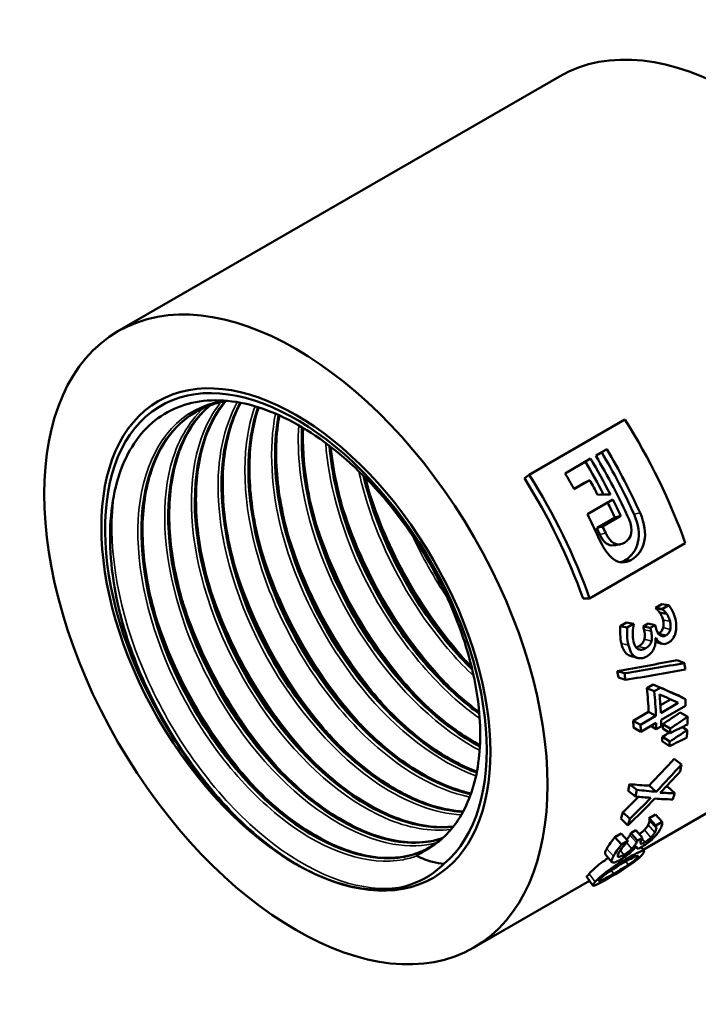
# Model space of a CAD drawing. Header units: millimetres. Extents: x -134 to 755, y -69 to 356.
# Tile 8 of 18: x 118 to 150, y 117 to 164. Entities that reach past the tile are written whole.
import ezdxf

# ---------------------------------------------------------------- set-up
doc = ezdxf.new("R2010")
doc.units = ezdxf.units.MM
doc.layers.add('Видимые тонкие (ГОСТ)', color=7, linetype='Continuous', lineweight=35)
doc.layers.add('Видимый контур (ГОСТ)', color=7, linetype='Continuous', lineweight=50)

msp = doc.modelspace()

# ---------------------------------------------------------------- linework, layer by layer
at = {"layer": 'Видимые тонкие (ГОСТ)'}
for p, q in [((147.084, 140.463), (147.373, 140.532)), ((145.433, 139.496), (145.722, 139.564)), ((146.648, 138.257), (146.956, 138.279)), ((148.476, 135.392), (148.814, 135.317)), ((147.564, 134.918), (147.902, 134.845)), ((148.484, 135.021), (148.824, 134.936)), ((147.58, 134.461), (147.92, 134.375)), ((148.281, 134.742), (148.622, 134.653)), ((146.477, 134.253), (146.815, 134.178)), ((147.301, 134.117), (147.643, 134.026)), ((146.821, 133.694), (147.163, 133.6)), ((147.769, 125.54), (148.086, 125.176)), ((146.884, 125.048), (147.202, 124.686)), ((147.585, 125.3), (147.898, 124.93)), ((146.717, 124.687), (146.974, 124.384)), ((147.469, 124.875), (147.61, 124.707)), ((145.777, 124.395), (146.095, 124.032)), ((146.427, 124.31), (146.6, 124.103)), ((146.647, 124.005), (146.72, 123.912)), ((147.165, 124.029), (147.222, 123.952)), ((146.697, 123.784), (146.812, 123.622)), ((144.924, 123.192), (145.217, 122.794)), ((145.989, 123.36), (146.106, 123.194)), ((145.45, 122.926), (145.496, 122.862))]:
    msp.add_line(p, q, dxfattribs=at)
for points, knots in [([(127.338, 145.927), (126.713, 145.819), (126.137, 145.595), (125.631, 145.254), (124.144, 144.252), (123.277, 142.252), (123.242, 139.765), (123.208, 137.38), (123.937, 134.573), (125.241, 132.011), (126.539, 129.461), (128.396, 127.176), (130.355, 125.698), (132.316, 124.218), (134.362, 123.557), (135.992, 123.867), (136.216, 123.909), (136.431, 123.969), (136.639, 124.046)], [69.686057, 69.686057, 69.686057, 69.686057, 69.941748, 69.941748, 69.941748, 70.693378, 70.693378, 70.693378, 71.414123, 71.414123, 71.414123, 72.13178, 72.13178, 72.13178, 72.849788, 72.849788, 72.849788, 72.948266, 72.948266, 72.948266, 72.948266]), ([(127.24, 145.856), (127.05, 145.626), (126.878, 145.375), (126.724, 145.101), (125.803, 143.462), (125.571, 141.057), (126.072, 138.456), (126.573, 135.858), (127.802, 133.086), (129.451, 130.8), (131.1, 128.514), (133.155, 126.733), (135.112, 125.875), (136.231, 125.385), (137.312, 125.199), (138.271, 125.312)], [57.555046, 57.555046, 57.555046, 57.555046, 57.675056, 57.675056, 57.675056, 58.394169, 58.394169, 58.394169, 59.112904, 59.112904, 59.112904, 59.831279, 59.831279, 59.831279, 60.241881, 60.241881, 60.241881, 60.241881]), ([(128.019, 145.85), (127.359, 144.673), (127.035, 143.117), (127.102, 141.361), (127.195, 138.902), (128.053, 136.074), (129.456, 133.554), (130.858, 131.037), (132.791, 128.85), (134.776, 127.517), (136.149, 126.594), (137.539, 126.085), (138.779, 126.025)], [51.39016, 51.39016, 51.39016, 51.39016, 51.906212, 51.906212, 51.906212, 52.629048, 52.629048, 52.629048, 53.35135, 53.35135, 53.35135, 53.851114, 53.851114, 53.851114, 53.851114]), ([(126.387, 145.566), (125.659, 144.886), (125.117, 143.937), (124.815, 142.777), (124.286, 140.746), (124.5, 138.088), (125.393, 135.436), (126.285, 132.788), (127.847, 130.17), (129.691, 128.203), (131.533, 126.239), (133.64, 124.942), (135.496, 124.616), (136.258, 124.482), (136.976, 124.513), (137.621, 124.697)], [63.753153, 63.753153, 63.753153, 63.753153, 64.164385, 64.164385, 64.164385, 64.884832, 64.884832, 64.884832, 65.60442, 65.60442, 65.60442, 66.323223, 66.323223, 66.323223, 66.618701, 66.618701, 66.618701, 66.618701]), ([(128.872, 145.652), (128.719, 145.235), (128.6, 144.785), (128.518, 144.306), (128.149, 142.152), (128.53, 139.438), (129.556, 136.806), (130.583, 134.175), (132.246, 131.649), (134.137, 129.825), (135.774, 128.246), (137.569, 127.206), (139.187, 126.872)], [45.234794, 45.234794, 45.234794, 45.234794, 45.39447, 45.39447, 45.39447, 46.112816, 46.112816, 46.112816, 46.83099, 46.83099, 46.83099, 47.452928, 47.452928, 47.452928, 47.452928]), ([(129.853, 145.3), (129.526, 143.658), (129.631, 141.674), (130.164, 139.628), (130.851, 136.99), (132.244, 134.272), (133.996, 132.121), (135.664, 130.074), (137.643, 128.557), (139.489, 127.89)], [39.082737, 39.082737, 39.082737, 39.082737, 39.640938, 39.640938, 39.640938, 40.360831, 40.360831, 40.360831, 41.046206, 41.046206, 41.046206, 41.046206]), ([(130.971, 144.741), (130.927, 144.062), (130.946, 143.343), (131.029, 142.598), (131.314, 140.057), (132.353, 137.237), (133.882, 134.811), (135.411, 132.387), (137.416, 130.378), (139.401, 129.265), (139.489, 129.215), (139.577, 129.168), (139.664, 129.122)], [32.940061, 32.940061, 32.940061, 32.940061, 33.151654, 33.151654, 33.151654, 33.873654, 33.873654, 33.873654, 34.595401, 34.595401, 34.595401, 34.627331, 34.627331, 34.627331, 34.627331]), ([(132.265, 143.894), (132.406, 141.989), (132.969, 139.896), (133.886, 137.909), (135.093, 135.296), (136.902, 132.89), (138.86, 131.27), (139.127, 131.05), (139.397, 130.844), (139.667, 130.653)], [26.815453, 26.815453, 26.815453, 26.815453, 27.365921, 27.365921, 27.365921, 28.09013, 28.09013, 28.09013, 28.188805, 28.188805, 28.188805, 28.188805]), ([(133.854, 142.54), (133.951, 142.088), (134.069, 141.632), (134.207, 141.174), (135.007, 138.532), (136.491, 135.872), (138.291, 133.822), (138.644, 133.421), (139.008, 133.043), (139.38, 132.692)], [20.728538, 20.728538, 20.728538, 20.728538, 20.8529472, 20.8529472, 20.8529472, 21.5709377, 21.5709377, 21.5709377, 21.7116779, 21.7116779, 21.7116779, 21.7116779]), ([(134.227, 142.026), (134.652, 140.545), (135.264, 139.049), (136.034, 137.636), (136.94, 135.972), (138.059, 134.431), (139.28, 133.138)], [14.5428986, 14.5428986, 14.5428986, 14.5428986, 14.9105382, 14.9105382, 14.9105382, 15.3434033, 15.3434033, 15.3434033, 15.3434033]), ([(122.101, 141.444), (122.084, 141.324), (122.069, 141.201), (122.056, 141.078), (121.8, 138.665), (122.338, 135.716), (123.536, 132.904), (124.729, 130.104), (126.566, 127.463), (128.615, 125.579), (130.666, 123.693), (132.912, 122.58), (134.828, 122.489), (135.261, 122.468), (135.677, 122.498), (136.071, 122.578)], [70.554047, 70.554047, 70.554047, 70.554047, 70.590168, 70.590168, 70.590168, 71.294466, 71.294466, 71.294466, 71.995783, 71.995783, 71.995783, 72.697676, 72.697676, 72.697676, 72.856152, 72.856152, 72.856152, 72.856152]), ([(132.943, 141.285), (133.407, 139.667), (134.096, 138.032), (134.967, 136.505), (135.865, 134.931), (136.951, 133.48), (138.127, 132.261)], [20.8260839, 20.8260839, 20.8260839, 20.8260839, 21.2276827, 21.2276827, 21.2276827, 21.6419842, 21.6419842, 21.6419842, 21.6419842]), ([(131.658, 140.543), (132.21, 138.627), (133.079, 136.685), (134.183, 134.929), (134.972, 133.674), (135.877, 132.519), (136.842, 131.52)], [27.1092692, 27.1092692, 27.1092692, 27.1092692, 27.5851639, 27.5851639, 27.5851639, 27.9251695, 27.9251695, 27.9251695, 27.9251695]), ([(130.372, 139.802), (131.011, 137.585), (132.08, 135.334), (133.435, 133.375), (134.087, 132.43), (134.804, 131.557), (135.558, 130.778)], [33.3924545, 33.3924545, 33.3924545, 33.3924545, 33.9430608, 33.9430608, 33.9430608, 34.2083548, 34.2083548, 34.2083548, 34.2083548]), ([(129.087, 139.061), (129.789, 136.622), (131.018, 134.143), (132.566, 132.053), (133.102, 131.328), (133.676, 130.652), (134.273, 130.036)], [39.6756398, 39.6756398, 39.6756398, 39.6756398, 40.2814218, 40.2814218, 40.2814218, 40.4915401, 40.4915401, 40.4915401, 40.4915401]), ([(127.802, 138.319), (128.548, 135.723), (129.896, 133.083), (131.583, 130.913), (132.031, 130.337), (132.502, 129.795), (132.989, 129.294)], [45.9588251, 45.9588251, 45.9588251, 45.9588251, 46.6035467, 46.6035467, 46.6035467, 46.7747254, 46.7747254, 46.7747254, 46.7747254]), ([(126.517, 137.577), (126.544, 137.485), (126.571, 137.392), (126.599, 137.299), (127.459, 134.453), (129.044, 131.582), (130.976, 129.346), (131.214, 129.07), (131.457, 128.805), (131.704, 128.55)], [52.2420104, 52.2420104, 52.2420104, 52.2420104, 52.2650437, 52.2650437, 52.2650437, 52.9710011, 52.9710011, 52.9710011, 53.0579107, 53.0579107, 53.0579107, 53.0579107]), ([(125.234, 136.836), (125.322, 136.526), (125.419, 136.215), (125.525, 135.904), (126.485, 133.072), (128.144, 130.271), (130.109, 128.137), (130.212, 128.025), (130.315, 127.915), (130.42, 127.808)], [58.5251957, 58.5251957, 58.5251957, 58.5251957, 58.6022634, 58.6022634, 58.6022634, 59.3043916, 59.3043916, 59.3043916, 59.341096, 59.341096, 59.341096, 59.341096]), ([(122.336, 135.918), (122.652, 134.658), (123.107, 133.377), (123.687, 132.134), (124.991, 129.342), (126.916, 126.768), (129.01, 124.997), (129.842, 124.292), (130.699, 123.711), (131.547, 123.277)], [71.040314, 71.040314, 71.040314, 71.040314, 71.352458, 71.352458, 71.352458, 72.054106, 72.054106, 72.054106, 72.333073, 72.333073, 72.333073, 72.333073]), ([(123.951, 136.094), (124.107, 135.545), (124.29, 134.993), (124.498, 134.445), (125.537, 131.712), (127.207, 129.065), (129.135, 127.066)], [64.808381, 64.808381, 64.808381, 64.808381, 64.9448304, 64.9448304, 64.9448304, 65.6242813, 65.6242813, 65.6242813, 65.6242813])]:
    msp.add_open_spline(points, degree=3, knots=knots, dxfattribs=at)
msp.add_open_spline([(136.43, 139.457), (136.905, 138.416), (137.472, 137.404), (138.109, 136.463)], degree=3, dxfattribs=at)
at = {"layer": 'Видимый контур (ГОСТ)'}
for p, q in [((122.283, 149.26), (143.496, 161.508)), ((142.044, 142.368), (146.641, 145.022)), ((145.242, 143.283), (145.775, 143.59)), ((145.531, 143.435), (145.248, 143.272)), ((145.531, 143.435), (145.775, 143.59)), ((143.767, 142.431), (144.993, 143.139)), ((144.749, 142.983), (143.774, 142.42)), ((144.749, 142.983), (144.993, 143.139)), ((141.813, 142.194), (142.044, 142.368)), ((144.2, 141.682), (144.698, 141.97)), ((144.955, 142.103), (144.206, 141.671)), ((144.698, 141.97), (144.955, 142.103)), ((144.843, 140.469), (146.068, 141.176)), ((145.29, 139.809), (146.163, 140.313)), ((146.448, 140.39), (145.575, 139.886)), ((146.163, 140.313), (146.448, 140.39)), ((145.29, 139.809), (145.575, 139.886)), ((149.548, 139.076), (144.951, 136.422)), ((144.637, 136.417), (144.951, 136.422)), ((148.118, 135.973), (148.423, 136.149)), ((148.118, 135.973), (148.451, 135.918)), ((148.123, 135.95), (148.457, 135.895)), ((148.423, 136.149), (148.756, 136.094)), ((148.451, 135.918), (148.756, 136.094)), ((148.314, 135.747), (148.649, 135.683)), ((146.423, 135.082), (146.728, 135.258)), ((146.423, 135.082), (146.755, 135.029)), ((146.728, 135.258), (147.061, 135.205)), ((146.755, 135.029), (147.061, 135.205)), ((147.527, 135.074), (147.767, 135.212)), ((147.527, 135.074), (147.864, 135.005)), ((147.767, 135.212), (148.103, 135.143)), ((147.864, 135.005), (148.103, 135.143)), ((148.14, 134.528), (148.119, 134.516)), ((149.158, 133.453), (149.507, 133.316)), ((146.277, 132.928), (146.621, 132.822)), ((146.33, 132.622), (146.676, 132.507)), ((147.702, 132.108), (148.006, 132.284)), ((147.702, 132.108), (148.053, 131.957)), ((148.006, 132.284), (148.356, 132.133)), ((148.053, 131.957), (148.356, 132.133)), ((147.517, 124.338), (160.596, 131.89)), ((148.351, 131.292), (148.835, 131.572)), ((149.2, 131.768), (149.554, 131.583)), ((149.212, 131.401), (148.371, 130.915)), ((149.563, 131.262), (148.381, 130.58)), ((147.045, 130.538), (147.785, 130.966)), ((147.398, 130.354), (148.138, 130.781)), ((147.785, 130.966), (148.138, 130.781)), ((149.308, 130.939), (149.662, 130.729)), ((147.045, 130.538), (147.398, 130.354)), ((147.055, 130.212), (147.408, 130.018)), ((148.149, 130.445), (147.408, 130.018)), ((147.883, 130.292), (148.153, 130.138)), ((148.385, 130.272), (148.153, 130.138)), ((148.463, 130.167), (148.817, 129.948)), ((148.469, 130.383), (148.822, 130.171)), ((149.413, 130.241), (149.641, 130.094)), ((148.445, 129.768), (148.798, 129.538)), ((148.431, 129.557), (148.784, 129.321)), ((149.019, 128.718), (149.367, 128.444)), ((146.868, 127.495), (147.216, 127.222)), ((147.806, 127.424), (148.15, 127.13)), ((148.7, 127.37), (149.038, 127.057)), ((146.809, 127.179), (147.155, 126.896)), ((146.55, 126.144), (146.889, 125.831)), ((147.808, 125.865), (148.113, 126.041)), ((148.113, 126.041), (148.437, 125.691)), ((146.451, 125.839), (146.787, 125.517)), ((147.801, 125.85), (148.124, 125.499)), ((147.808, 125.865), (148.132, 125.514)), ((147.834, 125.746), (148.155, 125.39)), ((148.132, 125.514), (148.437, 125.691)), ((146.156, 124.947), (146.462, 125.123)), ((146.156, 124.947), (146.481, 124.598)), ((146.462, 125.123), (146.787, 124.774)), ((146.937, 125.145), (147.176, 125.283)), ((146.937, 125.145), (147.256, 124.785)), ((147.176, 125.283), (147.496, 124.923)), ((147.256, 124.785), (147.496, 124.923)), ((146.481, 124.598), (146.787, 124.774)), ((147.208, 124.527), (147.187, 124.515)), ((146.295, 124.032), (146.321, 124.001)), ((139.383, 119.642), (144.944, 122.853))]:
    msp.add_line(p, q, dxfattribs=at)
for centre, major_axis, start_param, end_param in [((152.046, 146.699), (-8.55, 14.809), 3.141593, 6.283185), ((130.833, 134.451), (-6.484, 11.23), 3.24455, 7.903908), ((138.488, 138.871), (8.8, -15.242), 1.261803, 1.64192), ((137.2, 138.127), (-8.55, 14.809), 4.540865, 4.737599), ((137.2, 138.127), (8.8, -15.242), 1.399272, 1.596006), ((136.417, 137.675), (-8.55, 14.809), 4.632342, 4.737599), ((136.417, 137.675), (8.8, -15.242), 1.484227, 1.596006), ((136.667, 137.819), (-8.8, 15.242), 4.540112, 4.737599), ((135.192, 136.968), (-8.8, 15.242), 4.687734, 4.737599), ((133.892, 136.217), (-8.55, 14.809), 4.403396, 4.783513), ((133.892, 136.217), (-8.8, 15.242), 4.403396, 4.783513), ((135.94, 137.4), (-8.8, 15.242), 4.642558, 4.687734), ((136.417, 137.675), (-8.55, 14.809), 4.560424, 4.607309), ((136.417, 137.675), (8.8, -15.242), 1.418832, 1.468712), ((135.192, 136.968), (-8.8, 15.242), 4.541916, 4.610305), ((135.544, 137.171), (-8.55, 14.809), 4.540112, 4.560424), ((135.544, 137.171), (8.8, -15.242), 1.398519, 1.418832), ((136.729, 137.856), (-8.55, 14.809), 4.26828, 4.269725), ((136.729, 137.856), (-8.8, 15.242), 4.26828, 4.269725), ((135.36, 137.065), (8.8, -15.242), 1.13131, 1.133043), ((136.017, 137.444), (-8.55, 14.809), 4.228124, 4.238236), ((136.017, 137.444), (-8.8, 15.242), 4.228124, 4.238236), ((136.256, 137.582), (8.8, -15.242), 1.088698, 1.096643), ((137.218, 138.138), (8.8, -15.242), 0.923742, 0.944253), ((134.499, 136.568), (-8.55, 14.809), 4.135102, 4.155324), ((134.499, 136.568), (-8.8, 15.242), 4.135102, 4.155324), ((135.708, 137.266), (-8.55, 14.809), 3.975201, 4.053923), ((135.708, 137.266), (-8.8, 15.242), 3.975201, 4.053923), ((135.94, 137.4), (-8.8, 15.242), 3.975201, 4.035145), ((137.122, 138.082), (8.8, -15.242), 0.810641, 0.832597), ((137.218, 138.138), (8.8, -15.242), 0.743618, 0.769763), ((134.967, 136.838), (-8.55, 14.809), 3.952234, 3.975201), ((134.967, 136.838), (-8.8, 15.242), 3.952234, 3.975201), ((135.708, 137.266), (-8.8, 15.242), 3.931, 3.952234), ((135.94, 137.4), (8.8, -15.242), 0.789408, 0.810641), ((136.38, 137.654), (-8.55, 14.809), 3.890411, 3.906156), ((136.38, 137.654), (-8.8, 15.242), 3.890411, 3.906156), ((136.38, 137.654), (-8.55, 14.809), 3.845344, 3.861089), ((137.218, 138.138), (8.8, -15.242), 0.698551, 0.724696), ((136.38, 137.654), (-8.8, 15.242), 3.845344, 3.861089), ((137.122, 138.082), (8.8, -15.242), 0.578517, 0.605673), ((134.967, 136.838), (-8.55, 14.809), 3.723432, 3.748999), ((134.967, 136.838), (-8.8, 15.242), 3.723432, 3.748999), ((137.122, 138.082), (8.8, -15.242), 0.46715, 0.492717), ((134.967, 136.838), (-8.55, 14.809), 3.608743, 3.635898), ((131.279, 134.709), (5.937, -10.284), 0.22016, 0.278907), ((134.967, 136.838), (-8.8, 15.242), 3.608743, 3.635898), ((136.729, 137.856), (8.55, -14.809), 0.371671, 0.373116), ((136.729, 137.856), (8.8, -15.242), 0.371671, 0.373116), ((136.017, 137.444), (8.55, -14.809), 0.331516, 0.341627), ((136.256, 137.582), (8.8, -15.242), 0.333682, 0.341627), ((135.36, 137.065), (8.8, -15.242), 0.376294, 0.378027), ((136.017, 137.444), (8.8, -15.242), 0.331516, 0.341627)]:
    msp.add_ellipse(centre, major_axis=major_axis, ratio=0.57735, start_param=start_param, end_param=end_param, dxfattribs=at)
for major_axis in [(-8.55, 14.809), (-6.61, 11.449), (-6.61, 11.449)]:
    msp.add_ellipse((130.833, 134.451), major_axis=major_axis, ratio=0.57735, dxfattribs=at)
for points, knots in [([(139.577, 131.56), (139.44, 132.579), (139.182, 133.643), (138.439, 135.793), (137.956, 136.869), (136.608, 139.29), (135.683, 140.582), (133.62, 142.85), (132.499, 143.801), (130.204, 145.228), (129.052, 145.686), (126.865, 146.04), (125.853, 145.928), (124.102, 145.134), (123.382, 144.457), (122.334, 142.615), (122.019, 141.465), (121.841, 138.834), (121.982, 137.376), (122.709, 134.337), (123.291, 132.785), (124.253, 130.906), (124.462, 130.525), (124.681, 130.152)], [-5.139007, -5.139007, -5.139007, -5.139007, -4.784116, -4.784116, -4.426963, -4.426963, -3.950766, -3.950766, -3.470646, -3.470646, -2.986603, -2.986603, -2.498638, -2.498638, -2.006751, -2.006751, -1.510943, -1.510943, -1.011215, -1.011215, -0.507567, -0.507567, -0.377114, -0.377114, -0.377114, -0.377114]), ([(127.439, 145.897), (127.416, 145.87), (127.393, 145.843), (127.371, 145.815), (126.251, 144.43), (125.778, 142.217), (126.054, 139.702), (126.329, 137.189), (127.349, 134.396), (128.856, 131.989), (130.363, 129.583), (132.343, 127.584), (134.308, 126.465), (135.75, 125.644), (137.175, 125.302), (138.394, 125.459)], [57.545773, 57.545773, 57.545773, 57.545773, 57.560291, 57.560291, 57.560291, 58.281022, 58.281022, 58.281022, 59.001361, 59.001361, 59.001361, 59.721328, 59.721328, 59.721328, 60.249779, 60.249779, 60.249779, 60.249779]), ([(138.4, 125.462), (136.978, 125.281), (135.273, 125.791), (133.593, 126.924), (131.632, 128.247), (129.723, 130.408), (128.336, 132.896), (126.949, 135.384), (126.098, 138.176), (125.998, 140.609), (125.907, 142.797), (126.426, 144.678), (127.447, 145.898)], [-53.965538, -53.965538, -53.965538, -53.965538, -53.349448, -53.349448, -53.349448, -52.629934, -52.629934, -52.629934, -51.910505, -51.910505, -51.910505, -51.263594, -51.263594, -51.263594, -51.263594]), ([(127.455, 145.9), (127.222, 145.621), (127.014, 145.306), (126.452, 144.216), (126.196, 143.31), (125.986, 141.328), (126.023, 140.232), (126.376, 137.978), (126.695, 136.793), (127.571, 134.477), (128.139, 133.318), (129.448, 131.168), (130.205, 130.152), (131.81, 128.389), (132.676, 127.62), (134.404, 126.421), (135.287, 125.976), (136.928, 125.464), (137.709, 125.381), (138.406, 125.467)], [0.216991, 0.216991, 0.216991, 0.216991, 0.395653, 0.395653, 0.780534, 0.780534, 1.15876, 1.15876, 1.536223, 1.536223, 1.91451, 1.91451, 2.293275, 2.293275, 2.671906, 2.671906, 3.049793, 3.049793, 3.416935, 3.416935, 3.416935, 3.416935]), ([(127.552, 145.916), (127.317, 145.88), (127.089, 145.828), (126.649, 145.69), (126.436, 145.603), (126.232, 145.5)], [3.4227417, 3.4227417, 3.4227417, 3.4227417, 3.5388938, 3.5388938, 3.6567192, 3.6567192, 3.6567192, 3.6567192]), ([(138.864, 126.168), (138.846, 126.169), (138.827, 126.17), (138.808, 126.171), (136.974, 126.274), (134.81, 127.416), (132.878, 129.314), (130.977, 131.182), (129.32, 133.764), (128.33, 136.428), (127.347, 139.073), (127.03, 141.775), (127.468, 143.881), (127.619, 144.605), (127.858, 145.256), (128.175, 145.82)], [-47.567727, -47.567727, -47.567727, -47.567727, -47.560078, -47.560078, -47.560078, -46.817367, -46.817367, -46.817367, -46.086262, -46.086262, -46.086262, -45.360463, -45.360463, -45.360463, -45.111088, -45.111088, -45.111088, -45.111088]), ([(128.169, 145.821), (127.681, 144.948), (127.377, 143.869), (127.288, 142.648), (127.12, 140.35), (127.717, 137.57), (128.922, 134.977), (130.125, 132.386), (131.923, 130.005), (133.867, 128.405), (135.547, 127.024), (137.322, 126.236), (138.86, 126.163)], [51.393046, 51.393046, 51.393046, 51.393046, 51.778024, 51.778024, 51.778024, 52.502587, 52.502587, 52.502587, 53.226601, 53.226601, 53.226601, 53.852002, 53.852002, 53.852002, 53.852002]), ([(128.184, 145.823), (128.162, 145.783), (128.141, 145.743), (127.736, 144.958), (127.48, 144.051), (127.27, 142.069), (127.308, 140.973), (127.661, 138.72), (127.98, 137.534), (128.855, 135.218), (129.423, 134.059), (130.732, 131.91), (131.489, 130.894), (133.094, 129.13), (133.961, 128.361), (135.688, 127.162), (136.571, 126.717), (137.909, 126.3), (138.403, 126.209), (138.872, 126.183)], [0.374541, 0.374541, 0.374541, 0.374541, 0.395653, 0.395653, 0.780534, 0.780534, 1.15876, 1.15876, 1.536223, 1.536223, 1.91451, 1.91451, 2.293275, 2.293275, 2.671906, 2.671906, 3.049793, 3.049793, 3.279048, 3.279048, 3.279048, 3.279048]), ([(137.264, 124.461), (136.419, 123.978), (135.384, 123.823), (134.25, 124.033), (132.399, 124.375), (130.3, 125.687), (128.473, 127.659), (126.647, 129.631), (125.108, 132.246), (124.241, 134.88), (123.373, 137.514), (123.185, 140.143), (123.732, 142.142), (124.139, 143.625), (124.947, 144.75), (126.038, 145.389)], [-66.757797, -66.757797, -66.757797, -66.757797, -66.316415, -66.316415, -66.316415, -65.595186, -65.595186, -65.595186, -64.874062, -64.874062, -64.874062, -64.153043, -64.153043, -64.153043, -63.618229, -63.618229, -63.618229, -63.618229]), ([(126.233, 145.499), (124.806, 144.772), (123.834, 143.232), (123.522, 141.193), (123.187, 139.01), (123.611, 136.275), (124.68, 133.647), (125.742, 131.032), (127.432, 128.546), (129.329, 126.781), (131.234, 125.009), (133.331, 123.979), (135.1, 123.934), (135.975, 123.912), (136.769, 124.127), (137.432, 124.558)], [69.867858, 69.867858, 69.867858, 69.867858, 70.544688, 70.544688, 70.544688, 71.269449, 71.269449, 71.269449, 71.990315, 71.990315, 71.990315, 72.714028, 72.714028, 72.714028, 73.072439, 73.072439, 73.072439, 73.072439]), ([(125.844, 145.275), (125.202, 144.856), (124.662, 144.243), (123.884, 142.733), (123.628, 141.827), (123.417, 139.845), (123.455, 138.749), (123.808, 136.495), (124.127, 135.31), (125.003, 132.994), (125.57, 131.835), (126.879, 129.686), (127.637, 128.669), (129.241, 126.906), (130.108, 126.137), (131.836, 124.938), (132.718, 124.493), (134.382, 123.975), (135.183, 123.894), (136.326, 124.051), (136.73, 124.176), (137.097, 124.362)], [0, 0, 0, 0, 0.395653, 0.395653, 0.780534, 0.780534, 1.15876, 1.15876, 1.536223, 1.536223, 1.91451, 1.91451, 2.293275, 2.293275, 2.671906, 2.671906, 3.049793, 3.049793, 3.426987, 3.426987, 3.655494, 3.655494, 3.655494, 3.655494]), ([(137.867, 124.895), (136.734, 124.524), (135.355, 124.651), (133.914, 125.286), (131.967, 126.146), (129.923, 127.926), (128.288, 130.206), (126.652, 132.485), (125.439, 135.244), (124.952, 137.826), (124.466, 140.407), (124.71, 142.789), (125.638, 144.404), (125.932, 144.916), (126.294, 145.35), (126.712, 145.699)], [-60.361889, -60.361889, -60.361889, -60.361889, -59.829048, -59.829048, -59.829048, -59.108724, -59.108724, -59.108724, -58.388496, -58.388496, -58.388496, -57.668361, -57.668361, -57.668361, -57.440122, -57.440122, -57.440122, -57.440122]), ([(126.706, 145.695), (126.103, 145.191), (125.616, 144.511), (125.277, 143.681), (124.533, 141.862), (124.505, 139.336), (125.19, 136.709), (125.874, 134.085), (127.261, 131.382), (129.005, 129.246), (130.747, 127.112), (132.829, 125.563), (134.738, 124.964), (135.877, 124.606), (136.948, 124.589), (137.86, 124.892)], [63.722319, 63.722319, 63.722319, 63.722319, 64.051705, 64.051705, 64.051705, 64.774084, 64.774084, 64.774084, 65.495554, 65.495554, 65.495554, 66.216192, 66.216192, 66.216192, 66.646136, 66.646136, 66.646136, 66.646136]), ([(126.712, 145.706), (126.251, 145.315), (125.858, 144.813), (125.168, 143.475), (124.912, 142.568), (124.702, 140.587), (124.739, 139.49), (125.092, 137.237), (125.411, 136.052), (126.287, 133.736), (126.855, 132.576), (128.163, 130.427), (128.921, 129.411), (130.525, 127.647), (131.392, 126.878), (133.12, 125.68), (134.002, 125.235), (135.666, 124.716), (136.468, 124.635), (137.419, 124.766), (137.65, 124.82), (137.871, 124.892)], [0.088729, 0.088729, 0.088729, 0.088729, 0.395653, 0.395653, 0.780534, 0.780534, 1.15876, 1.15876, 1.536223, 1.536223, 1.91451, 1.91451, 2.293275, 2.293275, 2.671906, 2.671906, 3.049793, 3.049793, 3.426987, 3.426987, 3.554091, 3.554091, 3.554091, 3.554091]), ([(129.017, 145.61), (128.989, 145.531), (128.962, 145.45), (128.936, 145.368), (128.326, 143.429), (128.443, 140.838), (129.248, 138.209), (130.052, 135.581), (131.537, 132.94), (133.332, 130.912), (135.127, 128.884), (137.217, 127.488), (139.088, 127.052), (139.139, 127.04), (139.19, 127.028), (139.241, 127.018)], [45.24047, 45.24047, 45.24047, 45.24047, 45.270869, 45.270869, 45.270869, 45.990703, 45.990703, 45.990703, 46.710362, 46.710362, 46.710362, 47.42985, 47.42985, 47.42985, 47.449528, 47.449528, 47.449528, 47.449528]), ([(139.243, 127.03), (138.847, 127.111), (138.441, 127.235), (138.028, 127.401), (136.081, 128.183), (134.013, 129.907), (132.338, 132.159), (130.664, 134.41), (129.398, 137.17), (128.859, 139.776), (128.408, 141.958), (128.471, 144.015), (129.027, 145.606)], [-41.165196, -41.165196, -41.165196, -41.165196, -41.011758, -41.011758, -41.011758, -40.287941, -40.287941, -40.287941, -39.564386, -39.564386, -39.564386, -38.958511, -38.958511, -38.958511, -38.958511]), ([(129.047, 145.601), (128.859, 145.05), (128.727, 144.441), (128.554, 142.811), (128.592, 141.715), (128.945, 139.461), (129.264, 138.276), (130.139, 135.96), (130.707, 134.8), (132.016, 132.651), (132.774, 131.635), (134.378, 129.872), (135.245, 129.102), (136.973, 127.904), (137.855, 127.459), (138.878, 127.14), (139.066, 127.09), (139.252, 127.05)], [0.531046, 0.531046, 0.531046, 0.531046, 0.780534, 0.780534, 1.15876, 1.15876, 1.536223, 1.536223, 1.91451, 1.91451, 2.293275, 2.293275, 2.671906, 2.671906, 3.049793, 3.049793, 3.136063, 3.136063, 3.136063, 3.136063]), ([(130.006, 145.232), (129.773, 144.016), (129.771, 142.619), (130.014, 141.145), (130.435, 138.578), (131.592, 135.8), (133.194, 133.475), (134.794, 131.152), (136.824, 129.301), (138.782, 128.363), (139.03, 128.244), (139.277, 128.14), (139.522, 128.051)], [39.091139, 39.091139, 39.091139, 39.091139, 39.505299, 39.505299, 39.505299, 40.22671, 40.22671, 40.22671, 40.947907, 40.947907, 40.947907, 41.039325, 41.039325, 41.039325, 41.039325]), ([(139.523, 128.066), (138.855, 128.312), (138.17, 128.664), (137.489, 129.119), (135.521, 130.434), (133.602, 132.596), (132.206, 135.088), (130.812, 137.58), (129.953, 140.381), (129.851, 142.822), (129.814, 143.678), (129.871, 144.487), (130.015, 145.227)], [-34.754903, -34.754903, -34.754903, -34.754903, -34.505108, -34.505108, -34.505108, -33.783478, -33.783478, -33.783478, -33.062067, -33.062067, -33.062067, -32.809241, -32.809241, -32.809241, -32.809241]), ([(130.041, 145.218), (130, 144.996), (129.967, 144.768), (129.838, 143.552), (129.876, 142.456), (130.229, 140.202), (130.548, 139.017), (131.423, 136.701), (131.991, 135.542), (133.3, 133.393), (134.058, 132.376), (135.662, 130.613), (136.529, 129.844), (138.106, 128.75), (138.831, 128.361), (139.531, 128.094)], [0.69078, 0.69078, 0.69078, 0.69078, 0.780534, 0.780534, 1.15876, 1.15876, 1.536223, 1.536223, 1.91451, 1.91451, 2.293275, 2.293275, 2.671906, 2.671906, 2.98368, 2.98368, 2.98368, 2.98368]), ([(139.676, 129.323), (138.819, 129.782), (137.955, 130.403), (137.125, 131.164), (135.225, 132.908), (133.525, 135.376), (132.446, 137.983), (131.503, 140.259), (131.041, 142.623), (131.139, 144.644)], [-28.332321, -28.332321, -28.332321, -28.332321, -28.017909, -28.017909, -28.017909, -27.298074, -27.298074, -27.298074, -26.669827, -26.669827, -26.669827, -26.669827]), ([(131.127, 144.651), (131.119, 144.493), (131.114, 144.333), (131.112, 144.17), (131.091, 141.787), (131.834, 138.986), (133.146, 136.441), (134.459, 133.897), (136.329, 131.63), (138.292, 130.183), (138.751, 129.845), (139.215, 129.552), (139.675, 129.307)], [32.951597, 32.951597, 32.951597, 32.951597, 33.000837, 33.000837, 33.000837, 33.724391, 33.724391, 33.724391, 34.447688, 34.447688, 34.447688, 34.616888, 34.616888, 34.616888, 34.616888]), ([(131.179, 144.62), (131.145, 143.816), (131.198, 142.952), (131.513, 140.944), (131.832, 139.759), (132.708, 137.443), (133.275, 136.283), (134.584, 134.134), (135.342, 133.118), (136.946, 131.354), (137.813, 130.585), (139.01, 129.755), (139.345, 129.547), (139.679, 129.364)], [0.862768, 0.862768, 0.862768, 0.862768, 1.15876, 1.15876, 1.536223, 1.536223, 1.91451, 1.91451, 2.293275, 2.293275, 2.671906, 2.671906, 2.817372, 2.817372, 2.817372, 2.817372]), ([(132.447, 143.757), (132.554, 142.477), (132.848, 141.116), (133.32, 139.761), (134.243, 137.112), (135.835, 134.509), (137.697, 132.582), (138.326, 131.93), (138.985, 131.357), (139.651, 130.875)], [26.83137, 26.83137, 26.83137, 26.83137, 27.202516, 27.202516, 27.202516, 27.928314, 27.928314, 27.928314, 28.173724, 28.173724, 28.173724, 28.173724]), ([(139.651, 130.893), (138.624, 131.641), (137.617, 132.602), (136.704, 133.723), (134.955, 135.872), (133.567, 138.591), (132.891, 141.225), (132.671, 142.084), (132.527, 142.932), (132.459, 143.747)], [-21.888898, -21.888898, -21.888898, -21.888898, -21.510753, -21.510753, -21.510753, -20.786191, -20.786191, -20.786191, -20.54985, -20.54985, -20.54985, -20.54985]), ([(132.509, 143.708), (132.536, 143.412), (132.574, 143.113), (132.797, 141.685), (133.116, 140.5), (133.992, 138.184), (134.56, 137.025), (135.868, 134.875), (136.626, 133.859), (138.132, 132.204), (138.886, 131.517), (139.644, 130.955)], [1.057604, 1.057604, 1.057604, 1.057604, 1.15876, 1.15876, 1.536223, 1.536223, 1.91451, 1.91451, 2.293275, 2.293275, 2.625493, 2.625493, 2.625493, 2.625493]), ([(134.076, 142.321), (134.609, 140.057), (135.665, 137.702), (137.054, 135.689), (137.741, 134.692), (138.508, 133.782), (139.314, 132.995)], [20.7529919, 20.7529919, 20.7529919, 20.7529919, 21.3782725, 21.3782725, 21.3782725, 21.6878816, 21.6878816, 21.6878816, 21.6878816]), ([(139.309, 133.019), (138.283, 134.027), (137.321, 135.233), (136.503, 136.558), (135.393, 138.357), (134.556, 140.363), (134.096, 142.303)], [-15.4024279, -15.4024279, -15.4024279, -15.4024279, -15.0077558, -15.0077558, -15.0077558, -14.4720913, -14.4720913, -14.4720913, -14.4720913]), ([(134.173, 142.222), (134.346, 141.512), (134.57, 140.793), (135.276, 138.926), (135.844, 137.766), (137.153, 135.617), (137.91, 134.601), (138.899, 133.514), (139.088, 133.316), (139.281, 133.124)], [1.305027, 1.305027, 1.305027, 1.305027, 1.536223, 1.536223, 1.91451, 1.91451, 2.293275, 2.293275, 2.38114, 2.38114, 2.38114, 2.38114]), ([(148.314, 135.747), (148.279, 135.795), (148.245, 135.835), (148.213, 135.867), (148.181, 135.899), (148.151, 135.927), (148.123, 135.95)], [0, 0, 0, 0, 1, 1, 1, 2, 2, 2, 2]), ([(148.649, 135.683), (148.614, 135.733), (148.58, 135.775), (148.547, 135.808), (148.515, 135.841), (148.485, 135.87), (148.457, 135.895)], [0, 0, 0, 0, 1, 1, 1, 2, 2, 2, 2]), ([(148.756, 136.094), (148.812, 136.031), (148.871, 135.936), (148.934, 135.81), (148.996, 135.684), (149.042, 135.558), (149.071, 135.431)], [0, 0, 0, 0, 1, 1, 1, 2, 2, 2, 2]), ([(148.476, 135.392), (148.461, 135.459), (148.439, 135.521), (148.41, 135.58), (148.381, 135.639), (148.349, 135.695), (148.314, 135.747)], [0, 0, 0, 0, 1, 1, 1, 2, 2, 2, 2]), ([(148.484, 135.021), (148.499, 135.081), (148.505, 135.142), (148.502, 135.203), (148.5, 135.265), (148.491, 135.328), (148.476, 135.392)], [0, 0, 0, 0, 1, 1, 1, 2, 2, 2, 2]), ([(148.814, 135.317), (148.798, 135.385), (148.776, 135.45), (148.747, 135.511), (148.718, 135.571), (148.685, 135.629), (148.649, 135.683)], [0, 0, 0, 0, 1, 1, 1, 2, 2, 2, 2]), ([(149.071, 135.431), (149.1, 135.303), (149.115, 135.186), (149.115, 135.079), (149.116, 134.973), (149.103, 134.869), (149.077, 134.768)], [0, 0, 0, 0, 1, 1, 1, 2, 2, 2, 2]), ([(146.477, 134.253), (146.445, 134.391), (146.425, 134.535), (146.417, 134.686), (146.41, 134.836), (146.411, 134.968), (146.423, 135.082)], [0, 0, 0, 0, 1, 1, 1, 2, 2, 2, 2]), ([(146.815, 134.178), (146.782, 134.32), (146.761, 134.468), (146.752, 134.623), (146.744, 134.777), (146.744, 134.913), (146.755, 135.029)], [0, 0, 0, 0, 1, 1, 1, 2, 2, 2, 2]), ([(147.068, 135.178), (147.045, 135.072), (147.03, 134.94), (147.023, 134.782), (147.016, 134.623), (147.028, 134.478), (147.059, 134.345)], [0, 0, 0, 0, 1, 1, 1, 2, 2, 2, 2]), ([(147.58, 134.461), (147.598, 134.53), (147.604, 134.602), (147.6, 134.679), (147.595, 134.755), (147.584, 134.835), (147.564, 134.918)], [0, 0, 0, 0, 1, 1, 1, 2, 2, 2, 2]), ([(148.133, 135.017), (148.173, 134.848), (148.234, 134.728), (148.319, 134.657), (148.403, 134.586), (148.504, 134.585), (148.622, 134.653)], [0, 0, 0, 0, 1, 1, 1, 2, 2, 2, 2]), ([(148.281, 134.742), (148.335, 134.773), (148.379, 134.814), (148.413, 134.863), (148.446, 134.912), (148.47, 134.964), (148.484, 135.021)], [0, 0, 0, 0, 1, 1, 1, 2, 2, 2, 2]), ([(148.622, 134.653), (148.676, 134.684), (148.72, 134.725), (148.754, 134.775), (148.787, 134.825), (148.81, 134.878), (148.824, 134.936)], [0, 0, 0, 0, 1, 1, 1, 2, 2, 2, 2]), ([(148.824, 134.936), (148.839, 134.997), (148.844, 135.059), (148.841, 135.123), (148.838, 135.187), (148.829, 135.251), (148.814, 135.317)], [0, 0, 0, 0, 1, 1, 1, 2, 2, 2, 2]), ([(147.301, 134.117), (147.379, 134.162), (147.441, 134.213), (147.485, 134.271), (147.53, 134.329), (147.561, 134.393), (147.58, 134.461)], [0, 0, 0, 0, 1, 1, 1, 2, 2, 2, 2]), ([(147.92, 134.375), (147.938, 134.445), (147.944, 134.52), (147.939, 134.598), (147.934, 134.677), (147.922, 134.759), (147.902, 134.845)], [0, 0, 0, 0, 1, 1, 1, 2, 2, 2, 2]), ([(148.119, 134.516), (148.123, 134.451), (148.121, 134.379), (148.114, 134.3), (148.107, 134.22), (148.088, 134.139), (148.057, 134.058)], [0, 0, 0, 0, 1, 1, 1, 2, 2, 2, 2]), ([(148.727, 134.288), (148.609, 134.22), (148.495, 134.21), (148.385, 134.26), (148.276, 134.309), (148.194, 134.399), (148.14, 134.528)], [0, 0, 0, 0, 1, 1, 1, 2, 2, 2, 2]), ([(149.077, 134.768), (149.048, 134.66), (149.004, 134.566), (148.947, 134.485), (148.889, 134.405), (148.816, 134.339), (148.727, 134.288)], [0, 0, 0, 0, 1, 1, 1, 2, 2, 2, 2]), ([(146.821, 133.694), (146.74, 133.736), (146.671, 133.804), (146.613, 133.897), (146.555, 133.99), (146.51, 134.109), (146.477, 134.253)], [0, 0, 0, 0, 1, 1, 1, 2, 2, 2, 2]), ([(147.163, 133.6), (147.082, 133.644), (147.012, 133.714), (146.953, 133.811), (146.895, 133.908), (146.849, 134.03), (146.815, 134.178)], [0, 0, 0, 0, 1, 1, 1, 2, 2, 2, 2]), ([(147.059, 134.345), (147.077, 134.267), (147.104, 134.195), (147.14, 134.128), (147.176, 134.061), (147.221, 134.014), (147.275, 133.987)], [0, 0, 0, 0, 1, 1, 1, 2, 2, 2, 2]), ([(147.275, 133.987), (147.329, 133.962), (147.384, 133.951), (147.44, 133.954), (147.497, 133.957), (147.565, 133.981), (147.643, 134.026)], [0, 0, 0, 0, 1, 1, 1, 2, 2, 2, 2]), ([(147.643, 134.026), (147.721, 134.071), (147.782, 134.123), (147.826, 134.182), (147.871, 134.241), (147.902, 134.305), (147.92, 134.375)], [0, 0, 0, 0, 1, 1, 1, 2, 2, 2, 2]), ([(148.057, 134.058), (148.028, 133.977), (147.984, 133.899), (147.926, 133.825), (147.867, 133.752), (147.791, 133.687), (147.697, 133.633)], [0, 0, 0, 0, 1, 1, 1, 2, 2, 2, 2]), ([(147.697, 133.633), (147.6, 133.577), (147.507, 133.547), (147.416, 133.543), (147.326, 133.538), (147.242, 133.557), (147.163, 133.6)], [0, 0, 0, 0, 1, 1, 1, 2, 2, 2, 2]), ([(138.622, 125.766), (139.091, 126.47), (139.412, 127.337), (139.731, 129.314), (139.732, 130.402), (139.577, 131.56)], [-0.8128862, -0.8128862, -0.8128862, -0.8128862, -0.4023951, -0.4023951, 0, 0, 0, 0]), ([(131.547, 123.277), (130.595, 123.742), (129.636, 124.387), (127.943, 125.848), (127.309, 126.52), (126.824, 127.099)], [0, 0, 0, 0, 0.4049702, 0.4049702, 0.7412837, 0.7412837, 0.7412837, 0.7412837]), ([(136.639, 124.046), (136.638, 124.047), (136.637, 124.047), (136.636, 124.048), (136.635, 124.049), (136.635, 124.05), (136.634, 124.05), (136.634, 124.051), (136.634, 124.052), (136.634, 124.053), (136.634, 124.053), (136.634, 124.054), (136.635, 124.055), (136.636, 124.057), (136.636, 124.058), (136.64, 124.064), (136.645, 124.068), (136.668, 124.087), (136.699, 124.105), (136.824, 124.175), (136.956, 124.244), (137.458, 124.541), (137.925, 124.866), (138.37, 125.422)], [-0.6353744, -0.6353744, -0.6353744, -0.6353744, -0.6290267, -0.6290267, -0.6243878, -0.6243878, -0.6218816, -0.6218816, -0.6199171, -0.6199171, -0.617774, -0.617774, -0.6145474, -0.6145474, -0.607949, -0.607949, -0.5854696, -0.5854696, -0.514699, -0.514699, -0.3531268, -0.3531268, 0, 0, 0, 0]), ([(147.585, 125.3), (147.626, 125.341), (147.661, 125.382), (147.691, 125.421), (147.721, 125.461), (147.747, 125.501), (147.769, 125.54)], [0, 0, 0, 0, 1, 1, 1, 2, 2, 2, 2]), ([(147.769, 125.54), (147.792, 125.581), (147.809, 125.618), (147.818, 125.652), (147.827, 125.686), (147.833, 125.717), (147.834, 125.746)], [0, 0, 0, 0, 1, 1, 1, 2, 2, 2, 2]), ([(147.834, 125.746), (147.834, 125.772), (147.83, 125.793), (147.823, 125.809), (147.816, 125.825), (147.809, 125.839), (147.801, 125.85)], [0, 0, 0, 0, 1, 1, 1, 2, 2, 2, 2]), ([(148.155, 125.39), (148.155, 125.417), (148.152, 125.439), (148.146, 125.456), (148.139, 125.473), (148.132, 125.487), (148.124, 125.499)], [0, 0, 0, 0, 1, 1, 1, 2, 2, 2, 2]), ([(148.437, 125.691), (148.445, 125.657), (148.44, 125.602), (148.421, 125.529), (148.402, 125.455), (148.37, 125.38), (148.326, 125.302)], [0, 0, 0, 0, 1, 1, 1, 2, 2, 2, 2]), ([(145.777, 124.395), (145.825, 124.48), (145.884, 124.573), (145.954, 124.674), (146.025, 124.775), (146.092, 124.866), (146.156, 124.947)], [0, 0, 0, 0, 1, 1, 1, 2, 2, 2, 2]), ([(146.734, 124.831), (146.753, 124.853), (146.77, 124.876), (146.787, 124.898), (146.823, 124.947), (146.855, 124.997), (146.884, 125.048)], [0.542255, 0.542255, 0.542255, 0.542255, 1, 1, 1, 2, 2, 2, 2]), ([(147.337, 125.102), (147.377, 125.127), (147.416, 125.154), (147.453, 125.184), (147.502, 125.222), (147.546, 125.26), (147.585, 125.3)], [0.240119, 0.240119, 0.240119, 0.240119, 1, 1, 1, 2, 2, 2, 2]), ([(147.61, 124.707), (147.665, 124.739), (147.717, 124.774), (147.766, 124.813), (147.815, 124.851), (147.859, 124.891), (147.898, 124.93)], [0, 0, 0, 0, 1, 1, 1, 2, 2, 2, 2]), ([(147.898, 124.93), (147.94, 124.973), (147.976, 125.014), (148.007, 125.055), (148.037, 125.096), (148.064, 125.136), (148.086, 125.176)], [0, 0, 0, 0, 1, 1, 1, 2, 2, 2, 2]), ([(148.326, 125.302), (148.281, 125.224), (148.231, 125.151), (148.177, 125.083), (148.123, 125.015), (148.06, 124.946), (147.989, 124.877)], [0, 0, 0, 0, 1, 1, 1, 2, 2, 2, 2]), ([(148.086, 125.176), (148.11, 125.219), (148.127, 125.257), (148.137, 125.292), (148.147, 125.327), (148.153, 125.36), (148.155, 125.39)], [0, 0, 0, 0, 1, 1, 1, 2, 2, 2, 2]), ([(146.095, 124.032), (146.144, 124.119), (146.204, 124.215), (146.276, 124.318), (146.347, 124.422), (146.416, 124.515), (146.481, 124.598)], [0, 0, 0, 0, 1, 1, 1, 2, 2, 2, 2]), ([(146.778, 124.756), (146.709, 124.679), (146.633, 124.585), (146.548, 124.476), (146.464, 124.368), (146.398, 124.272), (146.353, 124.191)], [0, 0, 0, 0, 1, 1, 1, 2, 2, 2, 2]), ([(147.187, 124.515), (147.156, 124.474), (147.118, 124.428), (147.072, 124.376), (147.025, 124.324), (146.97, 124.27), (146.906, 124.212)], [0, 0, 0, 0, 1, 1, 1, 2, 2, 2, 2]), ([(146.974, 124.384), (147.023, 124.432), (147.066, 124.481), (147.102, 124.531), (147.139, 124.582), (147.172, 124.633), (147.202, 124.686)], [0, 0, 0, 0, 1, 1, 1, 2, 2, 2, 2]), ([(147.495, 124.502), (147.376, 124.433), (147.292, 124.402), (147.241, 124.409), (147.19, 124.416), (147.179, 124.455), (147.208, 124.527)], [0, 0, 0, 0, 1, 1, 1, 2, 2, 2, 2]), ([(147.453, 124.845), (147.395, 124.74), (147.376, 124.675), (147.4, 124.647), (147.423, 124.619), (147.493, 124.639), (147.61, 124.707)], [0, 0, 0, 0, 1, 1, 1, 2, 2, 2, 2]), ([(147.989, 124.877), (147.913, 124.802), (147.833, 124.734), (147.751, 124.672), (147.669, 124.61), (147.584, 124.553), (147.495, 124.502)], [0, 0, 0, 0, 1, 1, 1, 2, 2, 2, 2]), ([(137.949, 123.665), (137.773, 123.68), (137.591, 123.712), (137.156, 123.825), (136.9, 123.92), (136.639, 124.046)], [-0.2711987, -0.2711987, -0.2711987, -0.2711987, -0.155148, -0.155148, 0, 0, 0, 0]), ([(145.702, 124.124), (145.69, 124.139), (145.687, 124.161), (145.691, 124.191), (145.699, 124.239), (145.728, 124.307), (145.777, 124.395)], [0.369918, 0.369918, 0.369918, 0.369918, 1, 1, 1, 2, 2, 2, 2]), ([(147.461, 124.09), (147.325, 123.937), (147.125, 123.777), (146.871, 123.603), (146.616, 123.429), (146.3, 123.235), (145.926, 123.019)], [0, 0, 0, 0, 1, 1, 1, 2, 2, 2, 2]), ([(146.043, 123.732), (146.008, 123.742), (145.996, 123.772), (146.005, 123.821), (146.013, 123.871), (146.044, 123.941), (146.095, 124.032)], [0, 0, 0, 0, 1, 1, 1, 2, 2, 2, 2]), ([(146.353, 124.191), (146.326, 124.143), (146.308, 124.101), (146.299, 124.064), (146.29, 124.028), (146.297, 124.007), (146.321, 124.001)], [0, 0, 0, 0, 1, 1, 1, 2, 2, 2, 2]), ([(146.321, 124.001), (146.346, 123.996), (146.379, 124.001), (146.42, 124.015), (146.462, 124.029), (146.522, 124.058), (146.6, 124.103)], [0, 0, 0, 0, 1, 1, 1, 2, 2, 2, 2]), ([(146.906, 124.212), (146.844, 124.155), (146.773, 124.097), (146.693, 124.039), (146.614, 123.981), (146.527, 123.924), (146.433, 123.87)], [0, 0, 0, 0, 1, 1, 1, 2, 2, 2, 2]), ([(146.562, 123.707), (146.703, 123.788), (146.826, 123.857), (146.932, 123.915), (147.038, 123.972), (147.12, 124.012), (147.177, 124.034)], [-2, -2, -2, -2, -1, -1, -1, 0, 0, 0, 0]), ([(146.6, 124.103), (146.678, 124.148), (146.747, 124.194), (146.809, 124.241), (146.871, 124.287), (146.926, 124.335), (146.974, 124.384)], [0, 0, 0, 0, 1, 1, 1, 2, 2, 2, 2]), ([(146.72, 123.912), (147.109, 124.137), (147.364, 124.26), (147.483, 124.286), (147.602, 124.311), (147.597, 124.243), (147.461, 124.09)], [0, 0, 0, 0, 1, 1, 1, 2, 2, 2, 2]), ([(147.177, 124.034), (147.236, 124.057), (147.27, 124.062), (147.278, 124.05), (147.287, 124.037), (147.268, 124.004), (147.222, 123.952)], [-2, -2, -2, -2, -1, -1, -1, 0, 0, 0, 0]), ([(137.949, 123.665), (137.913, 123.63), (137.876, 123.595), (137.33, 123.098), (136.735, 122.767), (136.071, 122.578)], [2.255321, 2.255321, 2.255321, 2.255321, 2.2811781, 2.2811781, 2.6324456, 2.6324456, 2.6324456, 2.6324456]), ([(144.924, 123.192), (145.058, 123.342), (145.243, 123.513), (145.486, 123.695), (145.594, 123.776), (145.715, 123.86), (145.849, 123.949)], [0, 0, 0, 0, 1, 1, 1, 1.443873, 1.443873, 1.443873, 1.443873]), ([(145.217, 122.794), (145.354, 122.948), (145.542, 123.122), (145.786, 123.307), (146.031, 123.491), (146.342, 123.694), (146.72, 123.912)], [0, 0, 0, 0, 1, 1, 1, 2, 2, 2, 2]), ([(145.872, 123.281), (145.968, 123.348), (146.069, 123.413), (146.175, 123.478), (146.282, 123.543), (146.411, 123.619), (146.562, 123.707)], [-2, -2, -2, -2, -1, -1, -1, 0, 0, 0, 0]), ([(146.433, 123.87), (146.336, 123.814), (146.255, 123.775), (146.19, 123.752), (146.125, 123.729), (146.076, 123.722), (146.043, 123.732)], [0, 0, 0, 0, 1, 1, 1, 2, 2, 2, 2]), ([(146.812, 123.622), (146.721, 123.562), (146.618, 123.497), (146.502, 123.427), (146.386, 123.357), (146.254, 123.279), (146.106, 123.194)], [-2, -2, -2, -2, -1, -1, -1, 0, 0, 0, 0]), ([(147.222, 123.952), (147.175, 123.9), (147.118, 123.847), (147.05, 123.793), (146.982, 123.74), (146.903, 123.683), (146.812, 123.622)], [-2, -2, -2, -2, -1, -1, -1, 0, 0, 0, 0]), ([(136.071, 122.578), (135.714, 122.476), (135.123, 122.369), (133.435, 122.529), (132.499, 122.811), (131.547, 123.277)], [0, 0, 0, 0, 0.1892936, 0.1892936, 0.3951529, 0.3951529, 0.3951529, 0.3951529]), ([(145.456, 122.932), (145.505, 122.987), (145.563, 123.043), (145.633, 123.101), (145.702, 123.159), (145.782, 123.219), (145.872, 123.281)], [-2, -2, -2, -2, -1, -1, -1, 0, 0, 0, 0]), ([(146.106, 123.194), (145.958, 123.108), (145.833, 123.038), (145.731, 122.982), (145.628, 122.926), (145.55, 122.886), (145.496, 122.862)], [-2, -2, -2, -2, -1, -1, -1, 0, 0, 0, 0]), ([(145.926, 123.019), (145.539, 122.796), (145.291, 122.664), (145.179, 122.627), (145.067, 122.589), (145.082, 122.642), (145.217, 122.794)], [0, 0, 0, 0, 1, 1, 1, 2, 2, 2, 2]), ([(145.496, 122.862), (145.438, 122.836), (145.405, 122.829), (145.398, 122.839), (145.391, 122.85), (145.41, 122.881), (145.456, 122.932)], [-2, -2, -2, -2, -1, -1, -1, 0, 0, 0, 0])]:
    msp.add_open_spline(points, degree=3, knots=knots, dxfattribs=at)
for points in [[(145.945, 141.419), (145.741, 141.415), (145.537, 141.41), (145.333, 141.405)], [(146.626, 139.097), (146.978, 139.3), (147.058, 139.738), (146.845, 140.212)], [(146.648, 138.257), (147.287, 138.626), (147.531, 139.472), (147.084, 140.463)], [(147.373, 140.532), (147.833, 139.511), (147.595, 138.649), (146.956, 138.279)], [(146.956, 138.279), (146.323, 137.914), (145.822, 138.36), (145.357, 139.389)], [(146.117, 138.974), (145.842, 138.931), (145.599, 139.127), (145.433, 139.496)], [(145.722, 139.564), (145.936, 139.09), (146.266, 138.889), (146.626, 139.097)], [(146.42, 139.021), (146.319, 139.005), (146.218, 138.989), (146.116, 138.974)], [(146.43, 138.161), (146.501, 138.182), (146.573, 138.214), (146.648, 138.257)], [(148.254, 134.727), (148.262, 134.732), (148.271, 134.736), (148.281, 134.742)], [(147.184, 134.062), (147.22, 134.074), (147.259, 134.092), (147.301, 134.117)], [(148.436, 134.241), (148.33, 134.271), (148.223, 134.301), (148.116, 134.331)], [(146.277, 132.928), (147.247, 133.1), (148.207, 133.275), (149.158, 133.453)], [(146.91, 133.659), (146.879, 133.668), (146.85, 133.679), (146.821, 133.694)], [(147.261, 133.56), (147.144, 133.593), (147.027, 133.626), (146.91, 133.659)], [(146.621, 132.822), (147.593, 132.983), (148.555, 133.148), (149.507, 133.316)], [(149.545, 133.003), (148.598, 132.834), (147.642, 132.669), (146.676, 132.507)], [(148.356, 132.133), (148.769, 131.944), (149.168, 131.76), (149.554, 131.583)], [(148.391, 132.117), (148.667, 131.998), (148.937, 131.881), (149.2, 131.768)], [(148.312, 131.808), (148.62, 131.669), (148.92, 131.533), (149.212, 131.401)], [(148.469, 130.383), (148.749, 130.569), (149.029, 130.754), (149.308, 130.939)], [(148.822, 130.171), (149.102, 130.357), (149.382, 130.543), (149.662, 130.729)], [(126.824, 127.099), (126.036, 128.038), (125.314, 129.066), (124.681, 130.152)], [(149.653, 130.359), (149.374, 130.222), (149.095, 130.085), (148.817, 129.948)], [(148.445, 129.768), (148.552, 129.839), (148.659, 129.909), (148.766, 129.979)], [(149.617, 129.733), (149.339, 129.596), (149.061, 129.458), (148.784, 129.321)], [(148.798, 129.538), (149.079, 129.723), (149.36, 129.909), (149.641, 130.094)], [(147.806, 127.424), (148.217, 127.85), (148.621, 128.282), (149.019, 128.718)], [(148.15, 127.13), (148.562, 127.563), (148.968, 128.001), (149.367, 128.444)], [(149.302, 128.099), (148.985, 127.758), (148.664, 127.421), (148.339, 127.086)], [(146.868, 127.495), (147.187, 127.466), (147.5, 127.442), (147.806, 127.424)], [(148.614, 127.371), (148.642, 127.37), (148.671, 127.37), (148.7, 127.37)], [(146.55, 126.144), (146.8, 126.389), (147.049, 126.636), (147.295, 126.885)], [(146.889, 125.831), (147.227, 126.165), (147.561, 126.503), (147.891, 126.844)], [(147.891, 126.844), (147.65, 126.858), (147.405, 126.876), (147.155, 126.896)], [(147.216, 127.222), (147.534, 127.186), (147.845, 127.156), (148.15, 127.13)], [(148.339, 127.086), (148.576, 127.073), (148.809, 127.063), (149.038, 127.057)], [(148.079, 126.801), (147.655, 126.368), (147.224, 125.939), (146.787, 125.517)], [(148.942, 126.762), (148.661, 126.769), (148.373, 126.782), (148.079, 126.801)], [(137.433, 124.556), (137.624, 124.681), (137.805, 124.825), (137.973, 124.986)], [(147.203, 124.427), (147.189, 124.445), (147.174, 124.462), (147.159, 124.48)], [(147.422, 124.462), (147.469, 124.401), (147.516, 124.339), (147.563, 124.278)], [(146.015, 123.749), (145.911, 123.874), (145.807, 123.999), (145.702, 124.124)], [(144.819, 123.028), (144.807, 123.046), (144.842, 123.1), (144.924, 123.192)], [(145.106, 122.622), (145.011, 122.758), (144.915, 122.893), (144.819, 123.028)]]:
    msp.add_open_spline(points, degree=3, dxfattribs=at)

doc.saveas('drawing.dxf')
